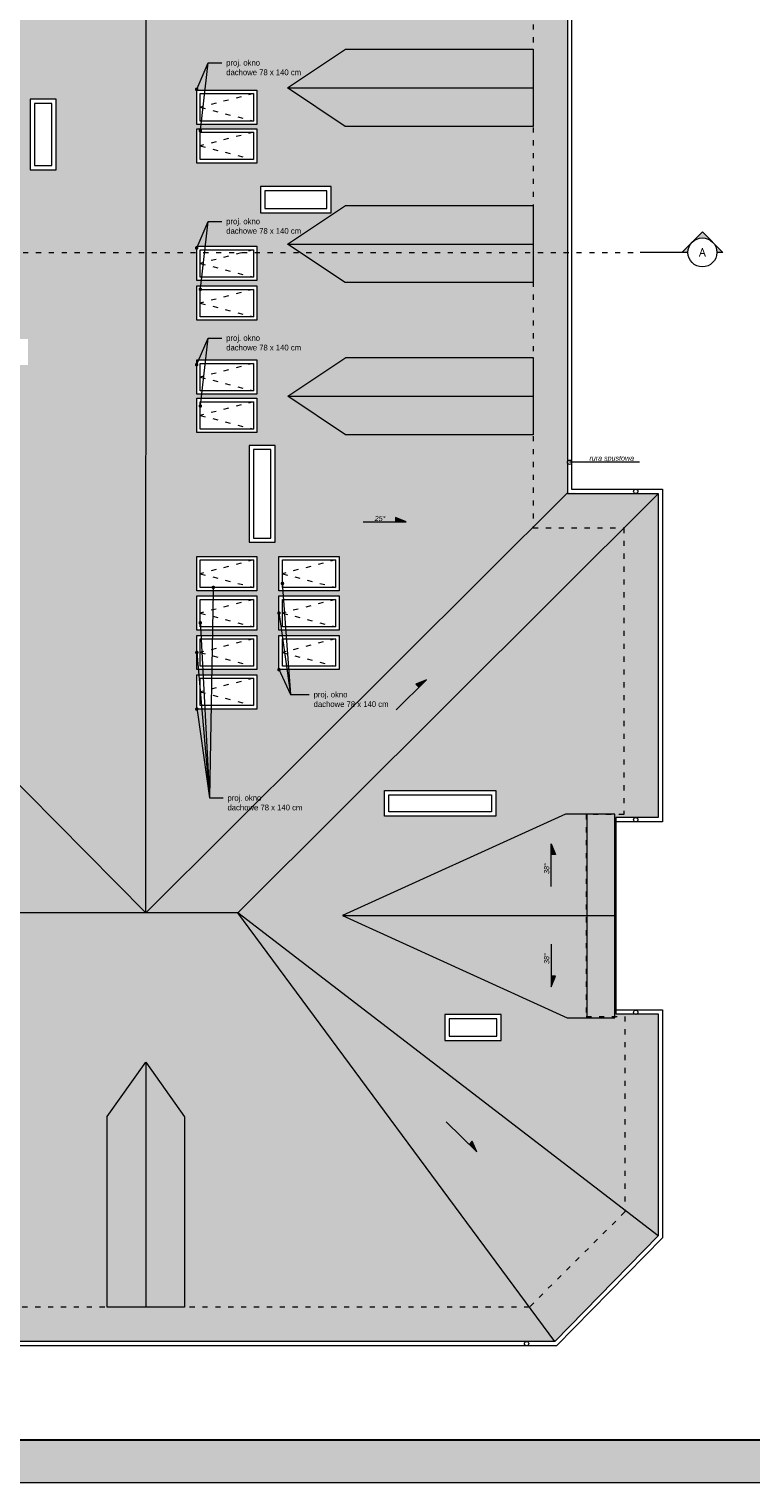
# Model space of a CAD drawing. Header units: millimetres. Extents: x 80301 to 146489, y -78581 to -28273.
# Tile 127 of 135: x 142295 to 143978, y -75866 to -72476. Entities that reach past the tile are written whole.
import ezdxf
from ezdxf import colors
from ezdxf.entities.mleader import LeaderData, LeaderLine
from ezdxf.enums import TextEntityAlignment as Align
from ezdxf.math import Vec2, Vec3

# ---------------------------------------------------------------- set-up
doc = ezdxf.new("R2010")
doc.units = ezdxf.units.MM
doc.linetypes.add('ACAD_ISO03W100', pattern=[30, 12, -18])
doc.layers.get('0').update_dxf_attribs({"lineweight": 0})
for name, color, linetype, lineweight in [('A-opisram.ART', 250, 'Continuous', 0), ('dach..KF', 250, 'Continuous', 9), ('OPIS', 4, 'Continuous', 9), ('opis..KF', 250, 'Continuous', 15), ('widok', 7, 'Continuous', 9), ('wymiar..KF', 12, 'Continuous', 5), ('wyp dach..KF', 250, 'Continuous', 0), ('wypełnienie proj..KF', 250, 'Continuous', 0), ('ściany ist..KF', 61, 'Continuous', 5)]:
    doc.layers.add(name, color=color, linetype=linetype, lineweight=lineweight)
doc.layers.add('A-pomocram.ART', color=254, linetype='Continuous', lineweight=0, plot=False)
doc.layers.add('A-przekrycieram.ART', color=7, linetype='Continuous', lineweight=0, true_color=0xffffff)
doc.layers.add('instalacje_arch', color=7, linetype='Continuous', lineweight=30, true_color=0xd60000)
doc.styles.add('ARCH', font='segoeuil.ttf')

# ---------------------------------------------------------------- blocks, each defined once
blk = doc.blocks.new('spadek')
at = {"layer": 'opis..KF', "lineweight": 15}
h = blk.add_hatch(color=256, dxfattribs=at)
h.dxf.hatch_style = 1
h.paths.add_polyline_path([(0, 25), (-10, 25), (0, 0)])
blk.add_lwpolyline([(0, 100), (0, 0), (-10, 25), (0, 25)], dxfattribs=at)
blk = doc.blocks.new('*U1259')
at = {"layer": 'OPIS', "lineweight": 20}
h = blk.add_hatch(color=256, dxfattribs=at)
h.dxf.hatch_style = 1
h.paths.add_polyline_path([(0, 33.8), (0, 47.7), (-23.9, 23.9, -0.198912)])
h.paths.add_polyline_path([(-47.7, 0), (-23.9, -23.9, -0.198912), (-33.8, 0, -0.198912), (-23.9, 23.9)])
h.paths.add_polyline_path([(-23.9, -23.9), (0, -47.7), (0, -33.8, -0.198912)])
h = blk.add_hatch(color=256, dxfattribs=at)
h.dxf.hatch_style = 1
h.paths.add_polyline_path([(-23.9, -2682.4), (0, -2706.3), (0, -2692.3, -0.198912)])
h.paths.add_polyline_path([(-23.9, -2682.4, -0.198912), (-33.8, -2658.5, -0.198912), (-23.9, -2634.7), (-47.7, -2658.5)])
h.paths.add_polyline_path([(0, -2624.8), (0, -2610.8), (-23.9, -2634.7, -0.198912)])
at = {"layer": 'OPIS', "linetype": 'ACAD_ISO03W100', "lineweight": 9}
blk.add_line((0, -2513.5), (0, -145), dxfattribs=at)
at = {"layer": 'OPIS', "lineweight": 20}
for points in [[(0, -33.8), (0, -47.7), (-47.7, 0), (0, 47.7), (0, 33.8)], [(0, -45), (0, -145)], [(0, -2613.5), (0, -2513.5)], [(0, -2624.8), (0, -2610.8), (-47.7, -2658.5), (0, -2706.3), (0, -2692.3)]]:
    blk.add_lwpolyline(points, dxfattribs=at)
for centre in [(0, 0), (0, -2658.5)]:
    blk.add_circle(centre, 33.8, dxfattribs=at)
at = {"layer": 'OPIS', "style": 'ARCH'}
for tag, p in [('P1', (0, 0)), ('P2', (0, -2658.5))]:
    blk.add_attdef(tag, text='', height=20, rotation=90, dxfattribs=at).set_placement(p, align=Align.MIDDLE_CENTER)
blk = doc.blocks.new('_Dot')
at = {"color": 0, "linetype": 'ByBlock', "lineweight": -2}
blk.add_line((-0.5, 0), (-1, 0), dxfattribs=at)
at = {"color": 0, "linetype": 'ByBlock', "const_width": 0.5}
blk.add_lwpolyline([(-0.25, 0, 1), (0.25, 0, 1)], format="xyb", close=True, dxfattribs=at)
blk = doc.blocks.new('*U1435')
at = {"layer": 'A-przekrycieram.ART'}
h = blk.add_hatch(color=256, dxfattribs=at)
h.dxf.hatch_style = 1
h.paths.add_polyline_path([(0, 4200), (8500, 4200), (8500, 0), (0, 0)])
h.paths.add_polyline_path([(200, 4100), (8400, 4100), (8400, 100), (200, 100)], flags=16)
at = {"layer": 'A-opisram.ART', "lineweight": 30}
blk.add_lwpolyline([(200, 4100), (8400, 4100), (8400, 100), (200, 100)], close=True, dxfattribs=at)
at = {"layer": 'A-pomocram.ART'}
blk.add_lwpolyline([(0, 4200), (8500, 4200), (8500, 0), (0, 0)], close=True, dxfattribs=at)

msp = doc.modelspace()

# ---------------------------------------------------------------- hatches: boundary and pattern name
at = {"layer": 'wyp dach..KF', "lineweight": 5, "true_color": 0x4d4d4d, "transparency": 33554559}
h = msp.add_hatch(color=251, dxfattribs=at)
h.dxf.hatch_style = 1
h.paths.add_polyline_path([(142235.97, -73332.13), (142100.83, -73422.09), (141666, -73422.14), (141666, -73332.13)], flags=0)
h.paths.add_polyline_path([(142100.83, -73422.09), (141666, -73422.14), (141666, -73242.13), (141759.5, -73242.16), (141759.5, -73198.79), (141949.5, -73198.79), (141949.5, -73242.21), (142096.5, -73242.25), (142096.5, -73198.79), (142292.5, -73198.79), (142292.5, -73259.29), (142127.19, -73259.29), (142235.97, -73332.13), (142235.97, -73332.13)], flags=16)
h.paths.add_polyline_path([(142101.72, -72887.27), (142235.94, -72977.15), (142100.8, -73067.11), (141666.01, -73067.15), (141666, -72887.15)], flags=16)
h.paths.add_polyline_path([(142235.79, -72613.25), (142100.66, -72703.21), (141666, -72703.25), (141666, -72613.25)], flags=16)
h.paths.add_polyline_path([(141666, -72613.25), (142235.79, -72613.25), (142235.8, -72613.25), (142101.58, -72523.36), (141666, -72523.24)], flags=16)
h.paths.add_polyline_path([(142298, -72639.29), (142358, -72639.29), (142358, -72804.29), (142298, -72804.29)])
h.paths.add_polyline_path([(142188, -72311.79), (142188, -72251.29), (142285, -72251.29), (142285, -72311.79)])
h.paths.add_polyline_path([(142101, -72251.29), (142101, -72311.79), (141969, -72311.79), (141969, -72251.29)])
h.paths.add_polyline_path([(142568, -71935.29), (141586, -71935.29), (141586, -73544.29), (142567.13, -74536.59), (142567.15, -74536.59), (142567.18, -74536.56)])
at = {"layer": 'wyp dach..KF', "lineweight": 5, "true_color": 0xc8c8c8, "transparency": 33554559}
h = msp.add_hatch(color=9, dxfattribs=at)
h.dxf.hatch_style = 1
h.paths.add_polyline_path([(143470, -72163.79), (143470, -72343.79), (143031.71, -72343.67), (142897.5, -72253.79), (143032.63, -72163.83)])
h.paths.add_polyline_path([(142897.56, -72613.25), (143032.7, -72523.28), (143470.06, -72523.24), (143470.06, -72703.25), (143031.78, -72703.13)])
h.paths.add_polyline_path([(142897.5, -72977.29), (143032.63, -72887.33), (143470, -72887.29), (143470, -73067.29), (143031.71, -73067.17)])
h.paths.add_polyline_path([(142898.79, -73332.16), (143033.93, -73242.2), (143470, -73242.16), (143470, -73422.16), (143033.01, -73422.04)])
h.paths.add_polyline_path([(142868.5, -73672.79), (142808, -73672.79), (142808, -73446.79), (142868.5, -73446.79)])
h.paths.add_polyline_path([(142834.5, -72904.79), (142834.5, -72843.29), (142999.5, -72843.29), (142999.5, -72904.79)])
h.paths.add_polyline_path([(142686.36, -73786.08), (142686.36, -73706.08), (142826.36, -73706.08), (142826.36, -73786.08)])
h.paths.add_polyline_path([(143017.75, -73706.08), (143017.75, -73786.08), (142877.75, -73786.08), (142877.75, -73706.08)])
h.paths.add_polyline_path([(143017.75, -73797.93), (143017.75, -73877.93), (142877.75, -73877.93), (142877.75, -73797.93)])
h.paths.add_polyline_path([(143017.75, -73889.77), (143017.75, -73969.77), (142877.75, -73969.77), (142877.75, -73889.77)])
h.paths.add_polyline_path([(142686.36, -73797.93), (142826.36, -73797.93), (142826.36, -73877.93), (142686.36, -73877.93)])
h.paths.add_polyline_path([(142686.36, -73969.77), (142686.36, -73889.77), (142826.36, -73889.77), (142826.36, -73969.77)])
h.paths.add_polyline_path([(142826.36, -73981.62), (142826.36, -74061.62), (142686.36, -74061.62), (142686.36, -73981.62)])
h.paths.add_polyline_path([(142826.36, -73247.61), (142826.36, -73327.61), (142686.36, -73327.61), (142686.36, -73247.61)])
h.paths.add_polyline_path([(142686.36, -73337.03), (142826.36, -73337.03), (142826.36, -73417.03), (142686.36, -73417.03)])
h.paths.add_polyline_path([(142826.36, -72982.6), (142826.36, -73062.6), (142686.36, -73062.6), (142686.36, -72982.6)])
h.paths.add_polyline_path([(142686.36, -73155.03), (142686.36, -73075.03), (142826.36, -73075.03), (142826.36, -73155.03)])
h.paths.add_polyline_path([(142686.36, -72708.42), (142826.36, -72708.42), (142826.36, -72788.42), (142686.36, -72788.42)])
h.paths.add_polyline_path([(142686.36, -72618.56), (142826.36, -72618.56), (142826.36, -72698.56), (142686.36, -72698.56)])
h.paths.add_polyline_path([(142686.36, -72428.96), (142686.36, -72348.96), (142826.36, -72348.96), (142826.36, -72428.96)])
h.paths.add_polyline_path([(142686.36, -72258.6), (142826.36, -72258.6), (142826.36, -72338.6), (142686.36, -72338.6)])
h.paths.add_polyline_path([(143550, -71935.29), (142568, -71935.29), (142567.18, -74536.56), (143550, -73557.25)])
h = msp.add_hatch(color=9, dxfattribs=at)
h.dxf.hatch_style = 1
h.paths.add_polyline_path([(142897.56, -72613.24), (143470.06, -72613.24), (143470.06, -72523.24), (143032.7, -72523.28), (142897.57, -72613.24)])
at = {"layer": 'wyp dach..KF', "lineweight": 5, "true_color": 0x646464, "transparency": 33554559}
h = msp.add_hatch(color=251, dxfattribs=at)
h.dxf.hatch_style = 1
h.paths.add_polyline_path([(143470.06, -72613.25), (142897.56, -72613.25), (143031.78, -72703.13), (143470.06, -72703.25)])
at = {"layer": 'wyp dach..KF', "lineweight": 5, "true_color": 0xc8c8c8, "transparency": 33554559}
h = msp.add_hatch(color=9, dxfattribs=at)
h.dxf.hatch_style = 1
h.paths.add_polyline_path([(142897.5, -72977.29), (143470, -72977.29), (143470, -72887.29), (143032.63, -72887.33), (142897.5, -72977.29)])
at = {"layer": 'wyp dach..KF', "lineweight": 5, "true_color": 0x646464, "transparency": 33554559}
h = msp.add_hatch(color=251, dxfattribs=at)
h.dxf.hatch_style = 1
h.paths.add_polyline_path([(143470, -72977.29), (142897.5, -72977.29), (143031.72, -73067.17), (143470, -73067.29)])
at = {"layer": 'wyp dach..KF', "lineweight": 5, "true_color": 0xc8c8c8, "transparency": 33554559}
h = msp.add_hatch(color=9, dxfattribs=at)
h.dxf.hatch_style = 1
h.paths.add_polyline_path([(142898.79, -73332.16), (143471.29, -73332.16), (143471.29, -73242.16), (143033.93, -73242.2), (142898.79, -73332.16)])
at = {"layer": 'wyp dach..KF', "lineweight": 5, "true_color": 0x646464, "transparency": 33554559}
h = msp.add_hatch(color=251, dxfattribs=at)
h.dxf.hatch_style = 1
h.paths.add_polyline_path([(143471.29, -73332.16), (142898.79, -73332.16), (143033.01, -73422.04), (143471.29, -73422.16)])
at = {"layer": 'wyp dach..KF', "lineweight": 5, "true_color": 0xc8c8c8, "transparency": 33554559}
h = msp.add_hatch(color=9, dxfattribs=at)
h.dxf.hatch_style = 1
h.paths.add_polyline_path([(139018.28, -73624.42), (139018.28, -74195.32), (139018.28, -74195.33), (139108.28, -74068.62), (139108.28, -73624.42)])
h.paths.add_polyline_path([(138648.28, -73624.34), (138648.28, -74195.24), (138648.28, -74195.25), (138738.28, -74068.54), (138738.29, -73624.34)])
h.paths.add_polyline_path([(139378.28, -73624.29), (139378.28, -74195.19), (139378.28, -74195.2), (139468.28, -74068.49), (139468.28, -73624.29)])
h.paths.add_polyline_path([(139288.28, -73624.29), (139378.28, -73624.29), (139378.28, -74195.19), (139288.32, -74068.3)])
h.paths.add_polyline_path([(139018.28, -74195.32), (138928.32, -74068.43), (138928.28, -73624.42), (139018.28, -73624.42)])
h.paths.add_polyline_path([(138558.28, -73624.34), (138648.28, -73624.34), (138648.28, -74195.24), (138558.32, -74068.35)])
h.paths.add_polyline_path([(141203.56, -74068.35), (141203.52, -73624.34), (141383.53, -73624.34), (141383.52, -74068.54), (141293.52, -74195.25), (141293.52, -74195.24)])
h.paths.add_polyline_path([(140843.57, -74068.35), (140843.53, -73624.34), (141023.53, -73624.34), (141023.53, -74068.54), (140933.53, -74195.25), (140933.53, -74195.24)])
h.paths.add_polyline_path([(140573.53, -73624.34), (140663.53, -73624.34), (140663.53, -74195.25), (140573.57, -74068.35)])
h.paths.add_polyline_path([(140663.53, -73624.34), (140753.53, -73624.34), (140753.53, -74068.54), (140663.53, -74195.25)])
h.paths.add_polyline_path([(140033.57, -74068.47), (140033.53, -73624.45), (140213.53, -73624.45), (140213.53, -74068.66), (140123.53, -74195.36), (140123.53, -74195.36)])
h.paths.add_polyline_path([(140303.53, -73624.34), (140393.53, -73624.34), (140393.53, -74195.25), (140303.57, -74068.35)])
h.paths.add_polyline_path([(140393.53, -73624.34), (140393.53, -74195.25), (140483.53, -74068.54), (140483.53, -73624.34)])
h.paths.add_polyline_path([(139476.96, -73970.29), (139539.46, -73970.29), (139539.46, -74232.29), (139476.96, -74232.29)])
h.paths.add_polyline_path([(141553.09, -74196.91), (141553.09, -74076.91), (141673.09, -74076.91), (141673.09, -74196.91)])
h.paths.add_polyline_path([(141673.09, -73901.25), (141673.09, -74021.27), (141553.09, -74021.27), (141553.09, -73901.25)])
h.paths.add_polyline_path([(138238.23, -74197.04), (138238.23, -74077.04), (138358.23, -74077.04), (138358.23, -74197.04)])
h.paths.add_polyline_path([(138358.23, -73882.61), (138358.23, -74002.61), (138238.23, -74002.61), (138238.23, -73882.61)])
h.paths.add_polyline_path([(141586, -73544.29), (138323.14, -73544.29), (137730.09, -74135.23), (138132.88, -74536.59), (142567.13, -74536.59)])
at = {"layer": 'wyp dach..KF', "lineweight": 5, "true_color": 0x646464, "transparency": 33554534}
h = msp.add_hatch(color=251, dxfattribs=at)
h.dxf.hatch_style = 1
h.paths.add_polyline_path([(143762, -73559.74), (143550, -73557.25), (142559.5, -74536.59), (142781.64, -74536.6)])
at = {"layer": 'wyp dach..KF', "lineweight": 5, "true_color": 0xc8c8c8, "transparency": 33554559}
h = msp.add_hatch(color=9, dxfattribs=at)
h.dxf.hatch_style = 1
h.paths.add_polyline_path([(143026.01, -74543.29), (143549.75, -74781.63), (143596.01, -74781.63), (143596.01, -74543.29)], flags=0)
h.paths.add_polyline_path([(143596.01, -74543.29), (143660.51, -74543.29), (143660.51, -74306.65), (143596.01, -74306.65)], flags=0)
h.paths.add_polyline_path([(143596.01, -74781.63), (143660.51, -74781.63), (143660.51, -74543.29), (143596.01, -74543.29)], flags=0)
h.paths.add_polyline_path([(143596.01, -74543.29), (143026.01, -74543.29), (143549.75, -74781.63), (143660.51, -74781.63), (143660.51, -74306.65), (143596.01, -74306.65)])
h.paths.add_polyline_path([(143546.01, -74306.65), (143596.01, -74306.65), (143596.01, -74543.29), (143026.01, -74543.29)])
h.paths.add_polyline_path([(143123.5, -74311.29), (143123.5, -74251.29), (143383.5, -74251.29), (143383.5, -74311.29)])
h.paths.add_polyline_path([(143264.5, -74834.29), (143264.5, -74773.79), (143395.5, -74773.79), (143395.5, -74834.29)])
h.paths.add_polyline_path([(143663.14, -74314.73), (143762, -74314.73), (143762, -73559.74), (142781.64, -74536.6), (143762, -75290.19), (143762, -74772.67), (143663.14, -74772.67)])
h = msp.add_hatch(color=9, dxfattribs=at)
h.dxf.hatch_style = 1
h.paths.add_polyline_path([(143660.51, -74306.65), (143596.01, -74306.65), (143596.01, -74543.29), (143660.51, -74543.29)])
h.paths.add_polyline_path([(143596.01, -74306.65), (143546.01, -74306.65), (143026.01, -74543.29), (143596.01, -74543.29)])
at = {"layer": 'wyp dach..KF', "lineweight": 5, "true_color": 0x646464, "transparency": 33554559}
h = msp.add_hatch(color=251, dxfattribs=at)
h.dxf.hatch_style = 1
h.paths.add_polyline_path([(138478.24, -75005.28), (138478.29, -75449.29), (138298.28, -75449.29), (138298.29, -75005.08), (138388.28, -74878.38), (138388.28, -74878.38)], flags=16)
h.paths.add_polyline_path([(138738.28, -75449.29), (138648.28, -75449.29), (138648.29, -75005.08), (138738.28, -74878.38)], flags=16)
h.paths.add_polyline_path([(138828.29, -75449.29), (138738.28, -75449.29), (138738.28, -74878.38), (138828.24, -75005.28)], flags=16)
h.paths.add_polyline_path([(139198.24, -75005.26), (139198.28, -75449.27), (139018.28, -75449.27), (139018.28, -75005.06), (139108.28, -74878.36), (139108.28, -74878.36)], flags=16)
h.paths.add_polyline_path([(139558.24, -75005.24), (139558.28, -75449.25), (139378.28, -75449.25), (139378.28, -75005.05), (139468.28, -74878.34), (139468.28, -74878.34)], flags=16)
h.paths.add_polyline_path([(139763.53, -75005.34), (139853.53, -74878.64), (139853.53, -75449.54), (139763.53, -75449.54)], flags=16)
h.paths.add_polyline_path([(139943.53, -75449.54), (139853.53, -75449.54), (139853.53, -74878.64), (139943.49, -75005.53)], flags=16)
h.paths.add_polyline_path([(140033.53, -75591.95), (140033.53, -75233.79), (140483.51, -74878.6), (140483.51, -75591.94)], flags=16)
h.paths.add_polyline_path([(140933.53, -75591.94), (140483.51, -75591.94), (140483.51, -74878.6), (140933.53, -75233.79)], flags=17)
h.paths.add_polyline_path([(141203.49, -75012.28), (141203.53, -75456.29), (141023.53, -75456.29), (141023.53, -75012.09), (141113.53, -74885.38), (141113.53, -74885.39)], flags=16)
h.paths.add_polyline_path([(141473.53, -75455.89), (141383.53, -75455.89), (141383.53, -75011.69), (141473.53, -74884.98)], flags=16)
h.paths.add_polyline_path([(141563.53, -75455.89), (141473.53, -75455.89), (141473.53, -74884.98), (141563.49, -75011.88)], flags=16)
h.paths.add_polyline_path([(141808.51, -75456.07), (141718.51, -75456.07), (141718.52, -75011.87), (141808.51, -74885.17)], flags=16)
h.paths.add_polyline_path([(141808.51, -74885.17), (141898.48, -75012.06), (141898.52, -75456.07), (141808.51, -75456.07)], flags=16)
h.paths.add_polyline_path([(142127.58, -75012.28), (142203.48, -74885.28), (142278.53, -75012.28), (142278.92, -75456.01), (142127.36, -75456.19)], flags=16)
h.paths.add_polyline_path([(142477.18, -75012.09), (142567.18, -74885.38), (142567.18, -75456.29), (142477.18, -75456.29)], flags=16)
h.paths.add_polyline_path([(142657.18, -75456.29), (142567.18, -75456.29), (142567.18, -74885.38), (142657.14, -75012.28)], flags=16)
h.paths.add_polyline_path([(138289.46, -74985.29), (138228.96, -74985.29), (138228.96, -74821.29), (138289.46, -74821.29)], flags=16)
h.paths.add_polyline_path([(138825.46, -74841.29), (138825.46, -74780.79), (138988.46, -74780.79), (138988.46, -74841.29)], flags=16)
h.paths.add_polyline_path([(138941.96, -74918.29), (139002.46, -74918.29), (139002.46, -75115.29), (138941.96, -75115.29)], flags=16)
h.paths.add_polyline_path([(140033.53, -75591.95), (140933.53, -75591.94), (140933.53, -75653.13), (140965.38, -75653.01), (140965.38, -75536.29), (143520.62, -75536.29), (142781.65, -74536.59), (138132.88, -74536.59), (137369.54, -75529.34), (140001.1, -75529.24), (140001.11, -75656.57), (140032.4, -75656.45), (140033.53, -75656.45)])
at = {"layer": 'wyp dach..KF', "lineweight": 5, "true_color": 0x646464, "transparency": 33554534}
h = msp.add_hatch(color=251, dxfattribs=at)
h.dxf.hatch_style = 1
h.paths.add_polyline_path([(142781.63, -74536.61), (143520.62, -75536.29), (143761.99, -75290.22), (143761.99, -75290.2)])
at = {"layer": 'wyp dach..KF', "lineweight": 5, "true_color": 0x646464, "transparency": 33554559}
h = msp.add_hatch(color=251, dxfattribs=at)
h.dxf.hatch_style = 1
h.paths.add_polyline_path([(143660.51, -74543.29), (143596.01, -74543.29), (143596.01, -74781.63), (143660.51, -74781.63)])
h.paths.add_polyline_path([(143596.01, -74543.29), (143026.01, -74543.29), (143549.75, -74781.63), (143596.01, -74781.63)])
at = {"layer": 'wyp dach..KF', "lineweight": 5, "true_color": 0x4d4d4d, "transparency": 33554559}
h = msp.add_hatch(color=251, dxfattribs=at)
h.dxf.hatch_style = 1
h.paths.add_polyline_path([(142567.18, -74885.39), (142477.18, -75012.09), (142477.18, -75456.29), (142567.18, -75456.29)])
h.paths.add_polyline_path([(142203.48, -74885.28), (142127.58, -75012.28), (142127.36, -75456.19), (142203.48, -75456.19)])
h.paths.add_polyline_path([(141808.52, -74885.17), (141718.52, -75011.87), (141718.51, -75456.08), (141808.52, -75456.08)])
h.paths.add_polyline_path([(141473.53, -74884.99), (141383.53, -75011.69), (141383.53, -75455.89), (141473.53, -75455.89)])
h.paths.add_polyline_path([(141113.53, -74885.39), (141023.53, -75012.09), (141023.53, -75456.3), (141113.53, -75456.3)])
h.paths.add_polyline_path([(139853.53, -74878.64), (139763.53, -75005.34), (139763.53, -75449.55), (139853.53, -75449.55)])
h.paths.add_polyline_path([(139468.28, -74878.36), (139378.29, -75005.05), (139378.28, -75449.25), (139468.28, -75449.25)])
h.paths.add_polyline_path([(139108.28, -74878.36), (139018.29, -75005.07), (139018.29, -75449.27), (139108.28, -75449.27)])
h.paths.add_polyline_path([(138738.29, -74878.38), (138648.29, -75005.08), (138648.28, -75449.29), (138738.28, -75449.29)])
h.paths.add_polyline_path([(138388.29, -74878.38), (138298.29, -75005.08), (138298.29, -75449.29), (138388.28, -75449.29)])
at = {"layer": 'wyp dach..KF', "lineweight": 5, "true_color": 0xc8c8c8, "transparency": 33554559}
h = msp.add_hatch(color=9, dxfattribs=at)
h.dxf.hatch_style = 1
h.paths.add_polyline_path([(142657.14, -75012.28), (142567.18, -74885.38), (142567.18, -75456.29), (142657.18, -75456.29)])
h.paths.add_polyline_path([(142278.53, -75012.28), (142203.48, -74885.28), (142203.48, -75456.19), (142279.62, -75456)])
h.paths.add_polyline_path([(141898.48, -75012.06), (141808.51, -74885.17), (141808.51, -75456.07), (141898.52, -75456.07)])
h.paths.add_polyline_path([(141563.49, -75011.88), (141473.53, -74884.98), (141473.53, -75455.89), (141563.53, -75455.89)])
h.paths.add_polyline_path([(141203.49, -75012.28), (141113.53, -74885.39), (141113.53, -75456.29), (141203.53, -75456.29)])
h.paths.add_polyline_path([(139943.49, -75005.53), (139853.53, -74878.64), (139853.53, -75449.54), (139943.53, -75449.54)])
h.paths.add_polyline_path([(139558.24, -75005.24), (139468.28, -74878.34), (139468.28, -75449.25), (139558.28, -75449.25)])
h.paths.add_polyline_path([(139198.24, -75005.26), (139108.28, -74878.36), (139108.28, -75449.27), (139198.28, -75449.27)])
h.paths.add_polyline_path([(138828.24, -75005.28), (138738.28, -74878.38), (138738.28, -75449.29), (138828.29, -75449.29)])
h.paths.add_polyline_path([(138478.24, -75005.28), (138388.28, -74878.38), (138388.28, -75449.29), (138478.29, -75449.29)])
at = {"layer": 'wypełnienie proj..KF', "true_color": 0x969696, "transparency": 33554495}
h = msp.add_hatch(color=252, dxfattribs=at)
h.dxf.hatch_style = 1
h.paths.add_polyline_path([(143468.47, -72703.25), (143400.79, -72770.93), (143021.01, -72770.93), (142897.56, -72613.24), (143031.78, -72703.13)])
h = msp.add_hatch(color=252, dxfattribs=at)
h.dxf.hatch_style = 1
h.paths.add_polyline_path([(143468.41, -73067.29), (143400.72, -73134.98), (143020.95, -73134.98), (142897.5, -72977.29), (143031.71, -73067.17)])
h = msp.add_hatch(color=252, dxfattribs=at)
h.dxf.hatch_style = 1
h.paths.add_polyline_path([(143469.7, -73422.16), (143402.01, -73489.85), (143022.24, -73489.85), (142898.79, -73332.16), (143033.01, -73422.04)])

# ---------------------------------------------------------------- linework, layer by layer
at = {"linetype": 'ACAD_ISO03W100'}
for p, q in [((142818.36, -72626.56), (142694.36, -72658.56)), ((142694.36, -72658.56), (142818.36, -72690.56)), ((142818.36, -72716.42), (142694.36, -72748.42)), ((142694.36, -72748.42), (142818.36, -72780.42)), ((142818.36, -72990.6), (142694.36, -73022.6)), ((142694.36, -73022.6), (142818.36, -73054.6)), ((142818.36, -73083.03), (142694.36, -73115.03)), ((142694.36, -73115.03), (142818.36, -73147.03)), ((142818.36, -73255.61), (142694.36, -73287.61)), ((142694.36, -73287.61), (142818.36, -73319.61)), ((142818.36, -73345.03), (142694.36, -73377.03)), ((142694.36, -73377.03), (142818.36, -73409.03)), ((142818.36, -73714.08), (142694.36, -73746.08)), ((143009.75, -73714.08), (142885.75, -73746.08)), ((142694.36, -73746.08), (142818.36, -73778.08)), ((142885.75, -73746.08), (143009.75, -73778.08)), ((142818.36, -73805.93), (142694.36, -73837.93)), ((143009.75, -73805.93), (142885.75, -73837.93)), ((142694.36, -73837.93), (142818.36, -73869.93)), ((142885.75, -73837.93), (143009.75, -73869.93)), ((142818.36, -73897.77), (142694.36, -73929.77)), ((143009.75, -73897.77), (142885.75, -73929.77)), ((142694.36, -73929.77), (142818.36, -73961.77)), ((142885.75, -73929.77), (143009.75, -73961.77)), ((142818.36, -73989.62), (142694.36, -74021.62)), ((142694.36, -74021.62), (142818.36, -74053.62))]:
    msp.add_line(p, q, dxfattribs=at)
msp.add_lwpolyline([(138243.11, -73624.29), (141666, -73624.29), (141666, -72015.29), (143470, -72015.29), (143470, -73639.29), (143682, -73639.29), (143682, -74307.29), (143594, -74307.29), (143594, -74778.29), (143684, -74778.29), (143684, -75234.38), (143461.5, -75456.29), (140923.03, -75456.29), (140923.03, -75576.29), (140044.03, -75576.29), (140044.03, -75449.35), (137439.67, -75449.35)], dxfattribs=at)
at = {"layer": 'dach..KF'}
for centre in [(143555, -73486.29), (143709.46, -73554.29), (143709.46, -74319.73), (143709.46, -74768.55), (143454.82, -75541.29)]:
    msp.add_circle(centre, 5, dxfattribs=at)
at = {"layer": 'opis..KF'}
msp.add_lwpolyline([(143717.88, -73486.29), (143555, -73486.29)], dxfattribs=at)
at = {"layer": 'widok'}
for points in [[(142686.36, -72698.56), (142686.36, -72618.56), (142826.36, -72618.56), (142826.36, -72698.56)], [(142694.36, -72690.56), (142694.36, -72626.56), (142818.36, -72626.56), (142818.36, -72690.56)], [(142686.36, -72788.42), (142686.36, -72708.42), (142826.36, -72708.42), (142826.36, -72788.42)], [(142694.36, -72780.42), (142694.36, -72716.42), (142818.36, -72716.42), (142818.36, -72780.42)], [(142686.36, -73062.6), (142686.36, -72982.6), (142826.36, -72982.6), (142826.36, -73062.6)], [(142694.36, -73054.6), (142694.36, -72990.6), (142818.36, -72990.6), (142818.36, -73054.6)], [(142686.36, -73155.03), (142686.36, -73075.03), (142826.36, -73075.03), (142826.36, -73155.03)], [(142694.36, -73147.03), (142694.36, -73083.03), (142818.36, -73083.03), (142818.36, -73147.03)], [(142686.36, -73327.61), (142686.36, -73247.61), (142826.36, -73247.61), (142826.36, -73327.61)], [(142694.36, -73319.61), (142694.36, -73255.61), (142818.36, -73255.61), (142818.36, -73319.61)], [(142686.36, -73417.03), (142686.36, -73337.03), (142826.36, -73337.03), (142826.36, -73417.03)], [(142694.36, -73409.03), (142694.36, -73345.03), (142818.36, -73345.03), (142818.36, -73409.03)], [(142686.36, -73786.08), (142686.36, -73706.08), (142826.36, -73706.08), (142826.36, -73786.08)], [(142694.36, -73778.08), (142694.36, -73714.08), (142818.36, -73714.08), (142818.36, -73778.08)], [(142877.75, -73786.08), (142877.75, -73706.08), (143017.75, -73706.08), (143017.75, -73786.08)], [(142885.75, -73778.08), (142885.75, -73714.08), (143009.75, -73714.08), (143009.75, -73778.08)], [(142686.36, -73877.93), (142686.36, -73797.93), (142826.36, -73797.93), (142826.36, -73877.93)], [(142877.75, -73877.93), (142877.75, -73797.93), (143017.75, -73797.93), (143017.75, -73877.93)], [(142694.36, -73869.93), (142694.36, -73805.93), (142818.36, -73805.93), (142818.36, -73869.93)], [(142885.75, -73869.93), (142885.75, -73805.93), (143009.75, -73805.93), (143009.75, -73869.93)], [(142686.36, -73969.77), (142686.36, -73889.77), (142826.36, -73889.77), (142826.36, -73969.77)], [(142694.36, -73961.77), (142694.36, -73897.77), (142818.36, -73897.77), (142818.36, -73961.77)], [(142877.75, -73969.77), (142877.75, -73889.77), (143017.75, -73889.77), (143017.75, -73969.77)], [(142885.75, -73961.77), (142885.75, -73897.77), (143009.75, -73897.77), (143009.75, -73961.77)], [(142686.36, -74061.62), (142686.36, -73981.62), (142826.36, -73981.62), (142826.36, -74061.62)], [(142694.36, -74053.62), (142694.36, -73989.62), (142818.36, -73989.62), (142818.36, -74053.62)]]:
    msp.add_lwpolyline(points, close=True, dxfattribs=at)
at = {"layer": 'ściany ist..KF', "lineweight": 5}
for p, q in [((142567.18, -74536.56), (142568, -71935.29)), ((141586, -73544.29), (142567.14, -74536.6)), ((143550, -73557.25), (142567.14, -74536.6)), ((143762, -73559.74), (142781.64, -74536.6)), ((142781.65, -74536.59), (138132.88, -74536.59)), ((143762, -75290.19), (142781.64, -74536.6)), ((143520.63, -75536.28), (142781.64, -74536.6))]:
    msp.add_line(p, q, dxfattribs=at)
for points in [[(143772, -73549.29), (143772, -74324.73), (143663.14, -74324.73), (143663.14, -74762.67), (143772, -74762.67), (143772, -75294.3), (143524.82, -75546.29), (140975.38, -75546.29), (140975.38, -75654.54), (139991.11, -75658.16), (139991.11, -75539.24), (137365.18, -75539.34), (137127.11, -75283), (137127.11, -74735.29), (137217.11, -74735.29), (137217.11, -74338.29), (137127.11, -74338.29), (137127.11, -71925.29), (138333.11, -71925.29), (138333.11, -73534.29), (141576, -73534.29), (141576, -71925.29), (143560, -71925.29), (143560, -73549.29)], [(142298, -72804.29), (142358, -72804.29), (142358, -72639.29), (142298, -72639.29)], [(142308, -72794.29), (142348, -72794.29), (142348, -72649.29), (142308, -72649.29)], [(142834.5, -72904.79), (142999.5, -72904.79), (142999.5, -72843.29), (142834.5, -72843.29)], [(142844.5, -72894.79), (142989.5, -72894.79), (142989.5, -72853.29), (142844.5, -72853.29)], [(142808, -73672.79), (142868.5, -73672.79), (142868.5, -73446.79), (142808, -73446.79)], [(142818, -73662.79), (142858.5, -73662.79), (142858.5, -73456.79), (142818, -73456.79)], [(143383.5, -74311.29), (143123.5, -74311.29), (143123.5, -74251.29), (143383.5, -74251.29)], [(143373.5, -74301.29), (143133.5, -74301.29), (143133.5, -74261.29), (143373.5, -74261.29)], [(143264.5, -74834.29), (143395.5, -74834.29), (143395.5, -74773.79), (143264.5, -74773.79)], [(143274.5, -74824.29), (143385.5, -74824.29), (143385.5, -74783.79), (143274.5, -74783.79)]]:
    msp.add_lwpolyline(points, close=True, dxfattribs=at)
for points in [[(138323.11, -73544.29), (141586, -73544.29), (141586, -71935.29), (143550, -71935.29), (143550, -73559.29), (143762, -73559.29), (143762, -74314.73), (143663.14, -74314.73), (143663.14, -74772.67), (143762, -74772.67), (143762, -75290.21), (143520.62, -75536.29), (140965.38, -75536.29), (140965.38, -75653.01), (140933.53, -75653.13)], [(142897.56, -72613.24), (143032.7, -72523.28), (143470.06, -72523.24), (143470.06, -72703.25), (143031.78, -72703.13), (142897.56, -72613.25)], [(142897.56, -72613.25), (143470.06, -72613.25)], [(142897.5, -72977.29), (143032.63, -72887.33), (143470, -72887.29), (143470, -73067.29), (143031.71, -73067.17), (142897.5, -72977.29)], [(142897.5, -72977.29), (143470, -72977.29)], [(142898.79, -73332.16), (143033.93, -73242.2), (143470, -73242.16), (143470, -73422.16), (143033.01, -73422.04), (142898.79, -73332.16)], [(142898.79, -73332.16), (143470, -73332.16)], [(143546.01, -74306.65), (143026.01, -74543.29), (143549.75, -74781.63), (143660.51, -74781.63), (143660.51, -74306.65), (143546.01, -74306.65)], [(143596.01, -74781.63), (143596.01, -74306.65)], [(143026.01, -74543.29), (143660.51, -74543.29)], [(142567.18, -74885.38), (142657.14, -75012.28), (142657.18, -75456.29), (142477.18, -75456.29), (142477.18, -75012.09), (142567.18, -74885.38)], [(142567.18, -74885.38), (142567.18, -75456.29)]]:
    msp.add_lwpolyline(points, dxfattribs=at)

# ---------------------------------------------------------------- block references
msp.add_blockref('*U1435', (136558.95, -75866.11))
at = {"layer": 'instalacje_arch', "color": 30, "true_color": 0xf26722, "rotation": 270}
msp.add_blockref('*U1259', (143864.8, -72996.87), dxfattribs=at).add_auto_attribs({'P2': 'A', 'P1': 'A'})
at = {"layer": 'wymiar..KF', "color": 242, "linetype": 'ByBlock', "lineweight": 40, "true_color": 0xcd2027, "xscale": -1}
for p, rotation in [((143174.28, -73624.95), 89.99997799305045), ((143221.94, -73993.2), 134.506466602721), ((143338.59, -75094.2), 45.493511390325)]:
    msp.add_blockref('spadek', p, dxfattribs=dict(at, rotation=rotation))
at = {"layer": 'wymiar..KF', "color": 242, "linetype": 'ByBlock', "lineweight": 40, "true_color": 0xcd2027, "rotation": 180.1567188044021}
msp.add_blockref('spadek', (143512.11, -74375.69), dxfattribs=at)
at = {"layer": 'wymiar..KF', "color": 242, "linetype": 'ByBlock', "lineweight": 40, "true_color": 0xcd2027, "xscale": -1}
msp.add_blockref('spadek', (143512.57, -74709.56), dxfattribs=at)

# ---------------------------------------------------------------- texts
at = {"layer": 'opis..KF', "insert": (143653.47, -73478.29), "char_height": 12, "attachment_point": 5, "style": 'ARCH'}
msp.add_mtext_dynamic_manual_height_columns('{\\fCentury Gothic|b0|i1|c238|p34;rura spustowa}', width=156.7001, gutter_width=70, heights=[0], dxfattribs=at)
at = {"layer": 'opis..KF', "char_height": 12, "attachment_point": 5, "style": 'ARCH'}
for s, insert, rotation in [('{\\fCentury Gothic|b0|i1|c238|p34;25°}', (143113.4, -73617.32), 0.00001), ('{\\fCentury Gothic|b0|i1|c238|p34;38°}', (143501.85, -74433.62), 90.00001), ('{\\fCentury Gothic|b0|i1|c238|p34;38°}', (143501.85, -74643.59), 90.00001)]:
    msp.add_mtext_dynamic_manual_height_columns(s, width=156.7001, gutter_width=70, heights=[0], dxfattribs=dict(at, insert=insert, rotation=rotation))

# ---------------------------------------------------------------- leaders
at = {"layer": 'opis..KF', "lineweight": 9}
ml = msp.add_multileader_mtext('Standard', dxfattribs=at)
ml.set_content('{\\fCentury Gothic|b0|i0|c238|p34;proj. okno \\Pdachowe 78 x 140 cm}', color=256, style='ARCH')
ml.set_leader_properties(color=256, linetype='ByLayer', lineweight=-1)
ml.set_arrow_properties(name='DOT')
ml.build(insert=Vec2(0, 0))
ml.multileader.update_dxf_attribs({"dogleg_length": 31.74, "arrow_head_size": 8.39})
ctx = ml.context
ctx.base_point, ctx.char_height, ctx.arrow_head_size, ctx.landing_gap_size, ctx.plane_origin = Vec3(142744.69, -72554.74), 13.4164, 8.39, 10.06, Vec3(143058.18, -72470.91)
notes = []
notes.append((ctx, [(1, (1, 1, 0), (142712.96, -72554.74), (1, 0), 31.74, [(0, [(142685.84, -72616.68)], 0, [])])]))
ctx.mtext.insert, ctx.mtext.flow_direction = Vec3(142754.76, -72547.87), 5
ml = msp.add_multileader_mtext('Standard', dxfattribs=at)
ml.set_content(' ', color=256, style='ARCH')
ml.set_leader_properties(color=256, linetype='ByLayer', lineweight=-1)
ml.set_arrow_properties(name='DOT')
ml.build(insert=Vec2(0, 0))
ml.multileader.update_dxf_attribs({"dogleg_length": 31.74, "arrow_head_size": 8.39})
ctx = ml.context
ctx.base_point, ctx.char_height, ctx.arrow_head_size, ctx.landing_gap_size, ctx.plane_origin = Vec3(142744.69, -72554.74), 13.42, 8.39, 10.06, Vec3(142058.16, -72618.33)
notes.append((ctx, [(1, (1, 1, 0), (142712.96, -72554.74), (1, 0), 31.74, [(0, [(142694.36, -72713.18)], 0, [])])]))
ctx.mtext.insert, ctx.mtext.width, ctx.mtext.flow_direction = Vec3(142754.76, -72548.04), 152.5547, 5
ml = msp.add_multileader_mtext('Standard', dxfattribs=at)
ml.set_content('{\\fCentury Gothic|b0|i0|c238|p34;proj. okno \\Pdachowe 78 x 140 cm}', color=256, style='ARCH')
ml.set_leader_properties(color=256, linetype='ByLayer', lineweight=-1)
ml.set_arrow_properties(name='DOT')
ml.build(insert=Vec2(0, 0))
ml.multileader.update_dxf_attribs({"dogleg_length": 31.74, "arrow_head_size": 8.39})
ctx = ml.context
ctx.base_point, ctx.char_height, ctx.arrow_head_size, ctx.landing_gap_size, ctx.plane_origin = Vec3(142744.69, -72924.6), 13.4164, 8.39, 10.06, Vec3(143058.18, -72840.76)
notes.append((ctx, [(1, (1, 1, 0), (142712.96, -72924.6), (1, 0), 31.74, [(0, [(142685.84, -72986.53)], 0, [])])]))
ctx.mtext.insert, ctx.mtext.flow_direction = Vec3(142754.76, -72917.72), 5
ml = msp.add_multileader_mtext('Standard', dxfattribs=at)
ml.set_content(' ', color=256, style='ARCH')
ml.set_leader_properties(color=256, linetype='ByLayer', lineweight=-1)
ml.set_arrow_properties(name='DOT')
ml.build(insert=Vec2(0, 0))
ml.multileader.update_dxf_attribs({"dogleg_length": 31.74, "arrow_head_size": 8.39})
ctx = ml.context
ctx.base_point, ctx.char_height, ctx.arrow_head_size, ctx.landing_gap_size, ctx.plane_origin = Vec3(142744.69, -72924.6), 13.42, 8.39, 10.06, Vec3(142058.16, -72988.18)
notes.append((ctx, [(1, (1, 1, 0), (142712.96, -72924.6), (1, 0), 31.74, [(0, [(142694.36, -73083.03)], 0, [])])]))
ctx.mtext.insert, ctx.mtext.width, ctx.mtext.flow_direction = Vec3(142754.76, -72917.89), 152.5547, 5
ml = msp.add_multileader_mtext('Standard', dxfattribs=at)
ml.set_content('{\\fCentury Gothic|b0|i0|c238|p34;proj. okno \\Pdachowe 78 x 140 cm}', color=256, style='ARCH')
ml.set_leader_properties(color=256, linetype='ByLayer', lineweight=-1)
ml.set_arrow_properties(name='DOT')
ml.build(insert=Vec2(0, 0))
ml.multileader.update_dxf_attribs({"dogleg_length": 31.74, "arrow_head_size": 8.39})
ctx = ml.context
ctx.base_point, ctx.char_height, ctx.arrow_head_size, ctx.landing_gap_size, ctx.plane_origin = Vec3(142744.69, -73196.56), 13.4164, 8.39, 10.06, Vec3(143058.18, -73112.73)
notes.append((ctx, [(1, (1, 1, 0), (142712.96, -73196.56), (1, 0), 31.74, [(0, [(142685.84, -73258.5)], 0, [])])]))
ctx.mtext.insert, ctx.mtext.flow_direction = Vec3(142754.76, -73189.69), 5
ml = msp.add_multileader_mtext('Standard', dxfattribs=at)
ml.set_content(' ', color=256, style='ARCH')
ml.set_leader_properties(color=256, linetype='ByLayer', lineweight=-1)
ml.set_arrow_properties(name='DOT')
ml.build(insert=Vec2(0, 0))
ml.multileader.update_dxf_attribs({"dogleg_length": 31.74, "arrow_head_size": 8.39})
ctx = ml.context
ctx.base_point, ctx.char_height, ctx.arrow_head_size, ctx.landing_gap_size, ctx.plane_origin = Vec3(142744.69, -73196.56), 13.42, 8.39, 10.06, Vec3(142058.16, -73260.15)
notes.append((ctx, [(1, (1, 1, 0), (142712.96, -73196.56), (1, 0), 31.74, [(0, [(142694.36, -73354.99)], 0, [])])]))
ctx.mtext.insert, ctx.mtext.width, ctx.mtext.flow_direction = Vec3(142754.76, -73189.86), 152.5547, 5
ml = msp.add_multileader_mtext('Standard', dxfattribs=at)
ml.set_content(' ', color=256, style='ARCH')
ml.set_leader_properties(color=256, linetype='ByLayer', lineweight=-1)
ml.set_arrow_properties(name='DOT')
ml.build(insert=Vec2(0, 0))
ml.multileader.update_dxf_attribs({"dogleg_length": 31.74, "arrow_head_size": 8.39})
ctx = ml.context
ctx.base_point, ctx.char_height, ctx.arrow_head_size, ctx.landing_gap_size, ctx.plane_origin = Vec3(142936.09, -74027.89), 13.42, 8.39, 10.06, Vec3(142253.87, -74093.14)
notes.append((ctx, [(1, (1, 1, 0), (142904.35, -74027.89), (1, 0), 31.74, [(0, [(142885.75, -73768.7)], 0, [])])]))
ctx.mtext.insert, ctx.mtext.width, ctx.mtext.flow_direction = Vec3(142946.15, -74021.18), 152.5547, 5
ml = msp.add_multileader_mtext('Standard', dxfattribs=at)
ml.set_content(' ', color=256, style='ARCH')
ml.set_leader_properties(color=256, linetype='ByLayer', lineweight=-1)
ml.set_arrow_properties(name='DOT')
ml.build(insert=Vec2(0, 0))
ml.multileader.update_dxf_attribs({"dogleg_length": 31.74, "arrow_head_size": 8.39})
ctx = ml.context
ctx.base_point, ctx.char_height, ctx.arrow_head_size, ctx.landing_gap_size, ctx.plane_origin = Vec3(142747.7, -74268.97), 13.42, 8.39, 10.06, Vec3(142062.48, -74184.99)
notes.append((ctx, [(1, (1, 1, 0), (142715.96, -74268.97), (1, 0), 31.74, [(0, [(142724.69, -73778.08)], 0, [])])]))
ctx.mtext.insert, ctx.mtext.width, ctx.mtext.flow_direction = Vec3(142757.76, -74262.27), 152.5547, 5
ml = msp.add_multileader_mtext('Standard', dxfattribs=at)
ml.set_content(' ', color=256, style='ARCH')
ml.set_leader_properties(color=256, linetype='ByLayer', lineweight=-1)
ml.set_arrow_properties(name='DOT')
ml.build(insert=Vec2(0, 0))
ml.multileader.update_dxf_attribs({"dogleg_length": 31.74, "arrow_head_size": 8.39})
ctx = ml.context
ctx.base_point, ctx.char_height, ctx.arrow_head_size, ctx.landing_gap_size, ctx.plane_origin = Vec3(142936.09, -74027.89), 13.42, 8.39, 10.06, Vec3(142249.56, -74091.47)
notes.append((ctx, [(1, (1, 1, 0), (142904.35, -74027.89), (1, 0), 31.74, [(0, [(142877.75, -73837.93)], 0, [])])]))
ctx.mtext.insert, ctx.mtext.width, ctx.mtext.flow_direction = Vec3(142946.15, -74021.18), 152.5547, 5
ml = msp.add_multileader_mtext('Standard', dxfattribs=at)
ml.set_content(' ', color=256, style='ARCH')
ml.set_leader_properties(color=256, linetype='ByLayer', lineweight=-1)
ml.set_arrow_properties(name='DOT')
ml.build(insert=Vec2(0, 0))
ml.multileader.update_dxf_attribs({"dogleg_length": 31.74, "arrow_head_size": 8.39})
ctx = ml.context
ctx.base_point, ctx.char_height, ctx.arrow_head_size, ctx.landing_gap_size, ctx.plane_origin = Vec3(142747.7, -74268.97), 13.42, 8.39, 10.06, Vec3(142062.48, -74184.99)
notes.append((ctx, [(1, (1, 1, 0), (142715.96, -74268.97), (1, 0), 31.74, [(0, [(142694.36, -73860.55)], 0, [])])]))
ctx.mtext.insert, ctx.mtext.width, ctx.mtext.flow_direction = Vec3(142757.76, -74262.27), 152.5547, 5
ml = msp.add_multileader_mtext('Standard', dxfattribs=at)
ml.set_content(' ', color=256, style='ARCH')
ml.set_leader_properties(color=256, linetype='ByLayer', lineweight=-1)
ml.set_arrow_properties(name='DOT')
ml.build(insert=Vec2(0, 0))
ml.multileader.update_dxf_attribs({"dogleg_length": 31.74, "arrow_head_size": 8.39})
ctx = ml.context
ctx.base_point, ctx.char_height, ctx.arrow_head_size, ctx.landing_gap_size, ctx.plane_origin = Vec3(142747.7, -74268.97), 13.42, 8.39, 10.06, Vec3(142058.16, -74183.32)
notes.append((ctx, [(1, (1, 1, 0), (142715.96, -74268.97), (1, 0), 31.74, [(0, [(142686.36, -73929.77)], 0, [])])]))
ctx.mtext.insert, ctx.mtext.width, ctx.mtext.flow_direction = Vec3(142757.76, -74262.27), 152.5547, 5
ml = msp.add_multileader_mtext('Standard', dxfattribs=at)
ml.set_content('{\\fCentury Gothic|b0|i0|c238|p34;proj. okno \\Pdachowe 78 x 140 cm}', color=256, style='ARCH')
ml.set_leader_properties(color=256, linetype='ByLayer', lineweight=-1)
ml.set_arrow_properties(name='DOT')
ml.build(insert=Vec2(0, 0))
ml.multileader.update_dxf_attribs({"dogleg_length": 31.74, "arrow_head_size": 8.39})
ctx = ml.context
ctx.base_point, ctx.char_height, ctx.arrow_head_size, ctx.landing_gap_size, ctx.plane_origin = Vec3(142948.45, -74027.89), 13.4164, 8.39, 10.06, Vec3(143249.57, -73944.05)
notes.append((ctx, [(1, (1, 1, 0), (142904.35, -74027.89), (1, 0), 44.11, [(0, [(142877.75, -73969.77)], 0, [])])]))
ctx.mtext.insert, ctx.mtext.flow_direction = Vec3(142958.52, -74021.01), 5
ml = msp.add_multileader_mtext('Standard', dxfattribs=at)
ml.set_content('{\\fCentury Gothic|b0|i0|c238|p34;proj. okno \\Pdachowe 78 x 140 cm}', color=256, style='ARCH')
ml.set_leader_properties(color=256, linetype='ByLayer', lineweight=-1)
ml.set_arrow_properties(name='DOT')
ml.build(insert=Vec2(0, 0))
ml.multileader.update_dxf_attribs({"dogleg_length": 31.74, "arrow_head_size": 8.39})
ctx = ml.context
ctx.base_point, ctx.char_height, ctx.arrow_head_size, ctx.landing_gap_size, ctx.plane_origin = Vec3(142747.7, -74268.97), 13.4164, 8.39, 10.06, Vec3(143058.18, -74035.9)
notes.append((ctx, [(1, (1, 1, 0), (142715.96, -74268.97), (1, 0), 31.74, [(0, [(142686.36, -74061.62)], 0, [])])]))
ctx.mtext.insert, ctx.mtext.flow_direction = Vec3(142757.76, -74262.1), 5
for ctx, leaders in notes:
    for number, flags, end, landing, length, lines in leaders:
        leader = LeaderData()
        leader.index, (leader.has_last_leader_line, leader.has_dogleg_vector, leader.attachment_direction) = number, flags
        leader.last_leader_point, leader.dogleg_vector, leader.dogleg_length = Vec3(end), Vec3(landing), length
        for number, points, colour, breaks in lines:
            line = LeaderLine()
            line.index, line.vertices, line.color, line.breaks = number, Vec3.list(points), colors.encode_raw_color(colour), breaks
            leader.lines.append(line)
        ctx.leaders.append(leader)

doc.saveas('drawing.dxf')
